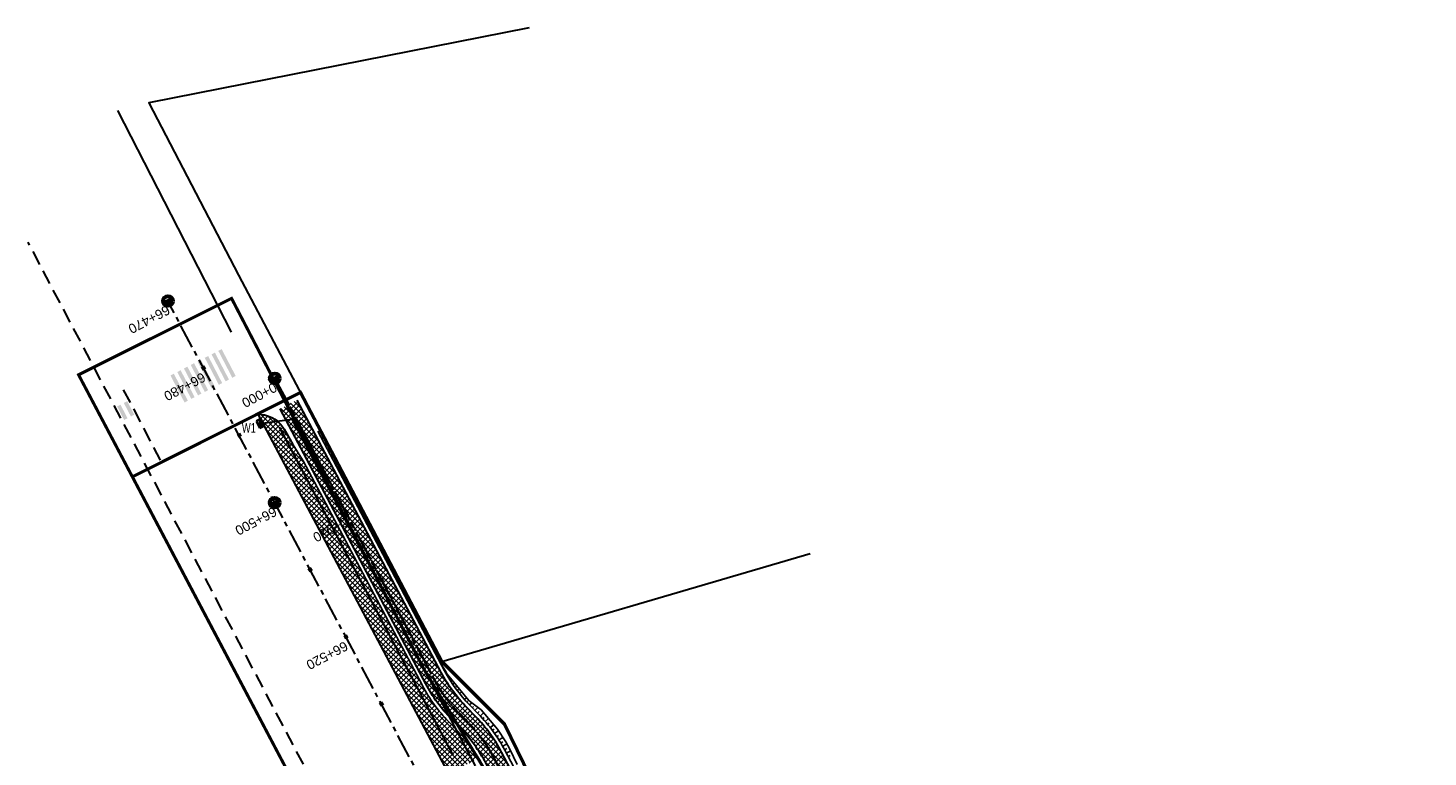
# Model space of a CAD drawing. Header units: metres. Extents: x 7529682 to 7533751, y 5721195 to 5727842.
# Tile 179 of 179: x 7529682 to 7529866, y 5727746 to 5727842. Entities that reach past the tile are written whole.
import ezdxf
from ezdxf.enums import TextEntityAlignment as Align

# ---------------------------------------------------------------- set-up
doc = ezdxf.new("R2010")
doc.units = ezdxf.units.M
for name, pattern in [('817-dzialki-09-05-04$0$HIDDEN', [0.375, 0.25, -0.125]), ('ACAD_ISO05W100', [33, 24, -3, 0, -3, 0, -3]), ('CENTER', [50.8, 31.75, -6.35, 6.35, -6.35]), ('CENTER2', [28.575, 19.05, -3.175, 3.175, -3.175]), ('HIDDEN', [9.525, 6.35, -3.175])]:
    doc.linetypes.add(name, pattern=pattern)
for name, color, linetype in [('C-DROGI-SYTUACJA', 7, 'Continuous'), ('C-DROGI-SYTUACJA-ETYKIETY', 7, 'Continuous'), ('D-hatch-zieleńce', 102, 'Continuous'), ('D-pobocza', 60, 'Continuous'), ('D-skarpa', 2, 'Continuous'), ('D-skarpa-kreskowanie', 2, 'Continuous')]:
    doc.layers.add(name, color=color, linetype=linetype)
for name, color, linetype, lineweight in [('D-bariera-uliczna-typu-B-01', 1, 'FENCELINE1', 30), ('D-krawędzie', 3, 'Continuous', 30), ('D-krawężniki', 4, 'Continuous', 30), ('D-obrzeża', 2, 'Continuous', 30), ('D-oś', 10, 'CENTER', 30), ('D-pas-drogowy', 7, 'ACAD_ISO05W100', 50), ('D-wpusty', 28, 'Continuous', 40), ('D-wpusty-opis', 28, 'Continuous', 30), ('Sieci-KD-proj', 4, 'KANDESZCZ_X2', 30)]:
    doc.layers.add(name, color=color, linetype=linetype, lineweight=lineweight)
for name, color, linetype, lineweight, true_color in [('D-bariery', 7, 'FENCELINE2', 30, 0xff0f0f), ('D-ewidencja-numery', 7, 'Continuous', 50, 0x40ff00), ('D-hatch-ciag-pieszo-rowerowy', 7, 'Continuous', 13, 0xff9f80), ('D-LR-etap-III', 7, '817-dzialki-09-05-04$0$HIDDEN', 50, 0x00008f), ('D-ogrodzenie-istn', 7, 'FENCELINE2', 30, 0x7a007a)]:
    doc.layers.add(name, color=color, linetype=linetype, lineweight=lineweight, true_color=true_color)
doc.layers.add('D-malowanie-istn', color=7, linetype='Continuous', true_color=0x1a6600)
doc.layers.add('poprzeczki', color=7, linetype='Continuous', true_color=0x0000c7)
doc.styles.add('DIMTEXT', font='simplex.shx', dxfattribs={"width": 0.7})
doc.styles.get("Standard").update_dxf_attribs({"font": 'arial.ttf'})
doc.linetypes.add('FENCELINE1', pattern='A,6.35,-2.54,[133,ltypeshp.shx,S=2.54,R=0,X=-2.54,Y=0],-2.54,25.4', length=36.83)
doc.linetypes.add('FENCELINE2', pattern='A,6.35,-2.54,[132,ltypeshp.shx,S=2.54,R=0,X=-2.54,Y=0],-2.54,25.4', length=36.83)
doc.linetypes.add('KANDESZCZ_X2', pattern='A,4.366477,-0.326302,["kd",DIMTEXT,S=1.28,R=0,X=0,Y=-0.405864],-2.036296,4.465198', length=11.194273)
pattern_1 = [(45, (0, 0), (-0.33675960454, 0.33675960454), []), (135, (0, 0), (-0.33675960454, -0.33675960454), [])]

# ---------------------------------------------------------------- blocks, each defined once
blk = doc.blocks.new('kilometraz')
at = {"linetype": 'ByBlock', "lineweight": -2}
blk.add_hatch(color=0, dxfattribs=at).paths.add_polyline_path([(0, -0.28125, 0.41421356), (0.28125, 0, 0.41421356), (0, 0.28125)])
at = {"color": 0, "linetype": 'ByBlock', "lineweight": -2}
blk.add_line((0, 0.28125), (0, -0.28125), dxfattribs=at)
blk.add_circle((0, 0), 0.28125, dxfattribs=at)
blk = doc.blocks.new('AeccTickLine')
at = {"color": 0, "linetype": 'ByBlock', "lineweight": -2}
blk.add_line((0, 1), (0, -1), dxfattribs=at)
blk = doc.blocks.new('wpust')
at = {"layer": 'D-wpusty'}
blk.add_hatch(color=256, dxfattribs=at).paths.add_polyline_path([(4488531.35, 5577264.61), (4488532.35, 5577264.61), (4488532.35, 5577265.21)])
for points in [[(4488531.35, 5577265.21), (4488531.35, 5577264.61)], [(4488531.35, 5577265.21), (4488532.35, 5577265.21)], [(4488531.35, 5577264.61), (4488532.35, 5577265.21)], [(4488531.35, 5577264.61), (4488532.35, 5577264.61)], [(4488532.35, 5577265.21), (4488532.35, 5577264.61)]]:
    blk.add_lwpolyline(points, dxfattribs=at)

msp = doc.modelspace()

# ---------------------------------------------------------------- hatches: boundary and pattern name
at = {"layer": 'D-hatch-ciag-pieszo-rowerowy'}
h = msp.add_hatch(dxfattribs=at)
h.set_pattern_fill('ANSI37', color=256, scale=0.15, style=0)
h.set_pattern_definition(pattern_1)
edge = h.paths.add_edge_path()
edge.add_line((7529794.96, 5727650.5), (7529776.02, 5727686.41))
edge.add_line((7529776.02, 5727686.41), (7529748.84, 5727737.8))
edge.add_line((7529748.84, 5727737.8), (7529744.12, 5727746.74))
edge.add_arc((7529726.44, 5727737.39), 20, 27.8727, 44.2965)
edge.add_line((7529740.75, 5727751.36), (7529739.55, 5727752.59))
edge.add_arc((7529753.86, 5727766.56), 20, 207.9018, 224.2965, ccw=False)
edge.add_line((7529736.19, 5727757.2), (7529717.23, 5727793))
edge.add_line((7529717.23, 5727793), (7529715.01, 5727791.86))
edge.add_line((7529715.01, 5727791.86), (7529734.15, 5727755.71))
edge.add_arc((7529751.82, 5727765.07), 20, 207.9018, 224.2965)
edge.add_line((7529737.51, 5727751.1), (7529738.71, 5727749.87))
edge.add_arc((7529724.4, 5727735.9), 20, 27.8728, 44.2965, ccw=False)
edge.add_line((7529742.08, 5727745.25), (7529746.63, 5727736.64))
edge.add_line((7529746.63, 5727736.64), (7529773.81, 5727685.24))
edge.add_line((7529773.81, 5727685.24), (7529792.75, 5727649.33))
edge.add_line((7529792.75, 5727649.33), (7529811.28, 5727614.82))
edge.add_line((7529811.28, 5727614.82), (7529836.66, 5727568.3))
edge.add_line((7529836.66, 5727568.3), (7529856.56, 5727531.25))
edge.add_line((7529856.56, 5727531.25), (7529859.54, 5727525.64))
edge.add_line((7529859.54, 5727525.64), (7529862.56, 5727525.26))
edge.add_line((7529862.56, 5727525.26), (7529858.76, 5727532.43))
edge.add_line((7529858.76, 5727532.43), (7529838.86, 5727569.49))
edge.add_line((7529838.86, 5727569.49), (7529813.48, 5727616.01))
edge.add_line((7529813.48, 5727616.01), (7529794.96, 5727650.5))
at = {"layer": 'D-hatch-zieleńce'}
h = msp.add_hatch(dxfattribs=at)
h.set_pattern_fill('ANSI37', color=256, scale=0.15, style=0)
h.set_pattern_definition(pattern_1)
edge = h.paths.add_edge_path()
edge.add_line((7529712.08, 5727791.16), (7529712.51, 5727791.14))
edge.add_line((7529712.51, 5727791.14), (7529712.95, 5727791.07))
edge.add_line((7529712.95, 5727791.07), (7529713.46, 5727790.92))
edge.add_line((7529713.46, 5727790.92), (7529713.89, 5727790.74))
edge.add_line((7529713.89, 5727790.74), (7529714.31, 5727790.49))
edge.add_line((7529714.31, 5727790.49), (7529714.59, 5727790.28))
edge.add_line((7529714.59, 5727790.28), (7529715.09, 5727789.79))
edge.add_line((7529715.09, 5727789.79), (7529715.35, 5727789.46))
edge.add_line((7529715.35, 5727789.46), (7529715.51, 5727789.21))
edge.add_line((7529715.51, 5727789.21), (7529715.87, 5727788.56))
edge.add_line((7529715.87, 5727788.56), (7529716.48, 5727787.48))
edge.add_line((7529716.48, 5727787.48), (7529716.61, 5727787.25))
edge.add_line((7529716.61, 5727787.25), (7529718.05, 5727785.05))
edge.add_line((7529718.05, 5727785.05), (7529733.71, 5727755.48))
edge.add_arc((7529751.82, 5727765.07), 20.5, 207.9018, 224.2965)
edge.add_line((7529737.15, 5727750.75), (7529738.35, 5727749.52))
edge.add_arc((7529724.4, 5727735.9), 19.5, 30.9621, 44.2965, ccw=False)
edge.add_line((7529741.12, 5727745.94), (7529739.42, 5727745.04))
edge.add_line((7529739.42, 5727745.04), (7529737.51, 5727743.23))
edge.add_line((7529737.51, 5727743.23), (7529712.08, 5727791.16))
at = {"layer": 'D-malowanie-istn'}
h = msp.add_hatch(color=256, dxfattribs=at)
h.paths.add_polyline_path([(7529707.31, 5727799.72), (7529706.87, 5727799.49), (7529708.71, 5727795.95), (7529709.16, 5727796.18)])
h.paths.add_polyline_path([(7529706.42, 5727799.26), (7529705.98, 5727799.03), (7529707.83, 5727795.48), (7529708.27, 5727795.72)])
h.paths.add_polyline_path([(7529705.54, 5727798.8), (7529705.09, 5727798.57), (7529706.94, 5727795.02), (7529707.38, 5727795.25)])
h = msp.add_hatch(color=256, dxfattribs=at)
h.paths.add_polyline_path([(7529704.57, 5727798.33), (7529704.13, 5727798.1), (7529705.98, 5727794.55), (7529706.42, 5727794.78)])
h.paths.add_polyline_path([(7529703.68, 5727797.87), (7529703.46, 5727797.75, 0.016682), (7529705.18, 5727794.14), (7529705.53, 5727794.32)])
h.paths.add_polyline_path([(7529703.46, 5727797.75), (7529703.24, 5727797.64), (7529705.09, 5727794.09), (7529705.18, 5727794.14, -0.016682)])
h.paths.add_polyline_path([(7529702.8, 5727797.41), (7529702.35, 5727797.17), (7529704.2, 5727793.63), (7529704.65, 5727793.86)])
h.paths.add_polyline_path([(7529701.91, 5727796.94), (7529701.47, 5727796.71), (7529703.32, 5727793.17), (7529703.76, 5727793.4)])
h.paths.add_polyline_path([(7529701.02, 5727796.48), (7529700.58, 5727796.25), (7529702.43, 5727792.7), (7529702.87, 5727792.93)])
h = msp.add_hatch(color=256, dxfattribs=at)
h.paths.add_polyline_path([(7529694.48, 5727790.4), (7529694.93, 5727790.63), (7529694, 5727792.41), (7529693.56, 5727792.18)])
h.paths.add_polyline_path([(7529695.37, 5727790.86), (7529695.82, 5727791.09), (7529694.89, 5727792.87), (7529694.44, 5727792.64)])

# ---------------------------------------------------------------- linework, layer by layer
at = {"layer": 'C-DROGI-SYTUACJA', "color": 10, "linetype": 'CENTER2', "lineweight": 35, "ltscale": 0.2}
msp.add_lwpolyline([(7529714.3, 5727795.87), (7529735.17, 5727756.46, 0.071658), (7529738.53, 5727751.85), (7529739.73, 5727750.61, -0.071785), (7529743.1, 5727746), (7529747.74, 5727737.22), (7529774.91, 5727685.82), (7529793.85, 5727649.92), (7529812.38, 5727615.42), (7529837.76, 5727568.89), (7529857.66, 5727531.84), (7529878.79, 5727492.01), (7529902.59, 5727447.34), (7529918.54, 5727417.13), (7529944.28, 5727366.74), (7529969.69, 5727318.81), (7529986.23, 5727287.31), (7529994.78, 5727271.45), (7530014.92, 5727233.12)], format="xyb", dxfattribs=at)
at = {"layer": 'D-bariera-uliczna-typu-B-01', "ltscale": 0.1}
msp.add_lwpolyline([(7529714.89, 5727789.45), (7529737.7, 5727746.33)], dxfattribs=at)
at = {"layer": 'D-bariery', "color": 149, "linetype": 'FENCELINE1', "ltscale": 0.1, "true_color": 0x26435f, "flags": 128}
msp.add_lwpolyline([(7529693.6, 5727831.09), (7529708.55, 5727801.93)], dxfattribs=at)
at = {"layer": 'D-ewidencja-numery', "color": 12, "ltscale": 15, "true_color": 0xc70000}
msp.add_lwpolyline([(7529715.57, 5727792.97), (7529717.68, 5727794.02), (7529736.27, 5727758.65), (7529744.51, 5727750.41), (7529750.28, 5727738.55), (7529777.11, 5727687.57), (7529796.52, 5727651.33), (7529814.94, 5727616.79), (7529839.01, 5727572.3), (7529860.62, 5727532.51), (7529882.35, 5727491.5), (7529904.87, 5727449.1), (7529920.75, 5727418.88), (7529946.68, 5727368.55), (7529972.02, 5727320.57), (7529987.74, 5727290.15), (7529996.5, 5727273.66), (7530017.54, 5727234.2)], dxfattribs=at)
at = {"layer": 'D-krawędzie', "linetype": 'HIDDEN', "ltscale": 0.3}
for points in [[(7529720.72, 5727740.09), (7529681.84, 5727813.79)], [(7529694.37, 5727794.38), (7529699.37, 5727784.86)]]:
    msp.add_lwpolyline(points, dxfattribs=at)
at = {"layer": 'D-krawędzie', "linetype": 'ByBlock'}
msp.add_lwpolyline([(7529712.08, 5727791.16), (7529712.51, 5727791.14), (7529712.95, 5727791.07), (7529713.46, 5727790.92), (7529713.89, 5727790.74), (7529714.31, 5727790.49), (7529714.59, 5727790.28), (7529715.09, 5727789.79), (7529715.35, 5727789.46), (7529715.51, 5727789.21), (7529715.87, 5727788.56), (7529716.48, 5727787.48), (7529716.61, 5727787.25)], dxfattribs=at)
at = {"layer": 'D-krawężniki', "ltscale": 0.3}
msp.add_lwpolyline([(7529712.08, 5727791.16), (7529737.46, 5727743.32)], dxfattribs=at)
at = {"layer": 'D-LR-etap-III', "ltscale": 10, "flags": 128}
msp.add_lwpolyline([(7531750.47, 5723895.1, 0.4, 0.4, 0), (7531750.5, 5723895.13, 0.4, 0.4, 0), (7531682.71, 5724022.92, 0.4, 0.4, 0), (7531619.18, 5724147.2, 0.4, 0.4, 0), (7531592.31, 5724198.49, 0.4, 0.4, 0), (7531553.26, 5724272.92, 0.4, 0.4, 0), (7531504.02, 5724366.79, 0.4, 0.4, 0), (7531482.09, 5724407.62, 0.4, 0.4, 0), (7531412.35, 5724541.18, 0.4, 0.4, 0), (7531388.46, 5724586.93, 0.4, 0.4, 0), (7531345.12, 5724669.94, 0.4, 0.4, 0), (7531127.66, 5725081.67, 0.4, 0.4, 0), (7531059.25, 5725211.04, 0.4, 0.4, 0), (7531008.01, 5725307.95, 0.4, 0.4, 0), (7530964.18, 5725390.84, 0.4, 0.4, 0), (7530914.56, 5725484.68, 0.4, 0.4, 0), (7530865.24, 5725577.49, 0.4, 0.4, 0), (7530840.09, 5725624.06, 0.4, 0.4, 0), (7530802.56, 5725694.92, 0.4, 0.4, 0), (7530755.54, 5725787.51, 0.4, 0.4, 0), (7530708.72, 5725876.3, 0.4, 0.4, 0), (7530695.12, 5725902.09, 0.4, 0.4, 0), (7530642.91, 5726001.08, 0.4, 0.4, 0), (7530634.93, 5726016.15, 0.4, 0.4, 0), (7530610.82, 5726061.93, 0.4, 0.4, 0), (7530610.82, 5726061.93, 0.4, 0.4, 0), (7530607.21, 5726063.51, 0.4, 0.4, 0), (7530597.42, 5726080.68, 0.4, 0.4, 0), (7530591.16, 5726088.44, 0.4, 0.4, 0), (7530581.28, 5726107.21, 0.4, 0.4, 0), (7530571.29, 5726130.56, 0.4, 0.4, 0), (7530549.55, 5726171.53, 0.4, 0.4, 0), (7530531.01, 5726206.47, 0.4, 0.4, 0), (7530516.46, 5726236.02, 0.4, 0.4, 0), (7530500.8, 5726266.14, 0.4, 0.4, 0), (7530491.35, 5726283.94, 0.4, 0.4, 0), (7530482.4, 5726303.41, 0.4, 0.4, 0), (7530482.4, 5726303.41, 0.4, 0.4, 0), (7530450.41, 5726357.28, 0.4, 0.4, 0), (7530397.76, 5726458.5, 0.4, 0.4, 0), (7530334.71, 5726583.66, 0.4, 0.4, 0), (7530303.94, 5726645.17, 0.4, 0.4, 0), (7530300.51, 5726651.78, 0.4, 0.4, 0), (7530289.21, 5726671.97, 0.4, 0.4, 0), (7530281.54, 5726685.57, 0.4, 0.4, 0), (7530261.37, 5726724.16, 0.4, 0.4, 0), (7530254.03, 5726738.21, 0.4, 0.4, 0), (7530197.22, 5726845.06, 0.4, 0.4, 0), (7530194.71, 5726849.15, 0.4, 0.4, 0), (7530195.92, 5726850.75, 0.4, 0.4, 0), (7530170.55, 5726892.96, 0.4, 0.4, 0), (7530143.17, 5726945.07, 0.4, 0.4, 0), (7530105.06, 5727018.32, 0.4, 0.4, 0), (7530100.06, 5727027.16, 0.4, 0.4, 0), (7530062.32, 5727099.63, 0.4, 0.4, 0), (7530015.38, 5727189.42, 0.4, 0.4, 0), (7529983.21, 5727250.21, 0.4, 0.4, 0), (7529953.28, 5727306.75, 0.4, 0.4, 0), (7529900.67, 5727406.16, 0.4, 0.4, 0), (7529890.63, 5727425.13, 0.4, 0.4, 0), (7529875.16, 5727454.43, 0.4, 0.4, 0), (7529857.56, 5727487.79, 0.4, 0.4, 0), (7529835.19, 5727530.19, 0.4, 0.4, 0), (7529811.74, 5727574.66, 0.4, 0.4, 0), (7529792.1, 5727611.92, 0.4, 0.4, 0), (7529768.07, 5727657.47, 0.4, 0.4, 0), (7529755.21, 5727682.13, 0.4, 0.4, 0), (7529753.31, 5727681.13, 0.4, 0.4, 0), (7529739.21, 5727707.77, 0.4, 0.4, 0), (7529735.39, 5727711.25, 0.4, 0.4, 0), (7529725.42, 5727730.2, 0.4, 0.4, 0), (7529723.55, 5727729.88, 0.4, 0.4, 0), (7529695.57, 5727782.93, 0.4, 0.4, 0), (7529717.68, 5727794.02, 0.4, 0.4, 0), (7529736.27, 5727758.65, 0.4, 0.4, 0), (7529736.27, 5727758.65, 0.4, 0.4, 0), (7529744.51, 5727750.41, 0.4, 0.4, 0), (7529744.51, 5727750.41, 0.4, 0.4, 0), (7529750.28, 5727738.55, 0.4, 0.4, 0), (7529777.11, 5727687.57, 0.4, 0.4, 0), (7529796.52, 5727651.33, 0.4, 0.4, 0), (7529814.94, 5727616.79, 0.4, 0.4, 0), (7529839.01, 5727572.3, 0.4, 0.4, 0), (7529860.62, 5727532.51, 0.4, 0.4, 0), (7529882.35, 5727491.5, 0.4, 0.4, 0), (7529904.87, 5727449.1, 0.4, 0.4, 0), (7529920.75, 5727418.88, 0.4, 0.4, 0), (7529946.68, 5727368.55, 0.4, 0.4, 0), (7529972.02, 5727320.57, 0.4, 0.4, 0), (7529987.74, 5727290.15, 0.4, 0.4, 0), (7529996.5, 5727273.66, 0.4, 0.4, 0), (7530017.54, 5727234.2, 0.4, 0.4, 0), (7530033.05, 5727204.86, 0.4, 0.4, 0), (7530051.62, 5727170.22, 0.4, 0.4, 0), (7530069.28, 5727137.02, 0.4, 0.4, 0), (7530089.39, 5727097.53, 0.4, 0.4, 0), (7530109.71, 5727060.75, 0.4, 0.4, 0), (7530136.77, 5727011.64, 0.4, 0.4, 0), (7530162.45, 5726962.74, 0.4, 0.4, 0), (7530187.67, 5726916.99, 0.4, 0.4, 0), (7530207.82, 5726879.34, 0.4, 0.4, 0), (7530230.63, 5726834.52, 0.4, 0.4, 0), (7530262.29, 5726776.62, 0.4, 0.4, 0), (7530277.51, 5726760.21, 0.4, 0.4, 0), (7530286.04, 5726744.11, 0.4, 0.4, 0), (7530288.1, 5726735.88, 0.4, 0.4, 0), (7530290.39, 5726725.05, 0.4, 0.4, 0), (7530296.18, 5726713.58, 0.4, 0.4, 0), (7530302.73, 5726701.18, 0.4, 0.4, 0), (7530325.69, 5726657.47, 0.4, 0.4, 0), (7530343.24, 5726623.65, 0.4, 0.4, 0), (7530360.23, 5726591.75, 0.4, 0.4, 0), (7530383.21, 5726548.06, 0.4, 0.4, 0), (7530406.02, 5726503.61, 0.4, 0.4, 0), (7530427.46, 5726462.62, 0.4, 0.4, 0), (7530447.93, 5726424.39, 0.4, 0.4, 0), (7530471.13, 5726379.92, 0.4, 0.4, 0), (7530490.5, 5726343.03, 0.4, 0.4, 0), (7530509.5, 5726306.73, 0.4, 0.4, 0), (7530529.89, 5726267.24, 0.4, 0.4, 0), (7530543.85, 5726238.99, 0.4, 0.4, 0), (7530554.81, 5726218.94, 0.4, 0.4, 0), (7530559.03, 5726212.22, 0.4, 0.4, 0), (7530563.06, 5726206.41, 0.4, 0.4, 0), (7530566.93, 5726200.46, 0.4, 0.4, 0), (7530569.77, 5726194.9, 0.4, 0.4, 0), (7530571.47, 5726191.28, 0.4, 0.4, 0), (7530572.84, 5726188.02, 0.4, 0.4, 0), (7530575.3, 5726182.03, 0.4, 0.4, 0), (7530579.74, 5726173.31, 0.4, 0.4, 0), (7530583.3, 5726167.41, 0.4, 0.4, 0), (7530593.4, 5726163.33, 0.4, 0.4, 0), (7530598.62, 5726155.26, 0.4, 0.4, 0), (7530608.26, 5726140.5, 0.4, 0.4, 0), (7530603.27, 5726136.83, 0.4, 0.4, 0), (7530606.53, 5726131.84, 0.4, 0.4, 0), (7530604.24, 5726124.22, 0.4, 0.4, 0), (7530605.85, 5726121.63, 0.4, 0.4, 0), (7530608.97, 5726116.16, 0.4, 0.4, 0), (7530618.11, 5726097.79, 0.4, 0.4, 0), (7530651.21, 5726034.96, 0.4, 0.4, 0), (7530670.24, 5725998.61, 0.4, 0.4, 0), (7530698.08, 5725945.95, 0.4, 0.4, 0), (7530716.51, 5725911.31, 0.4, 0.4, 0), (7530735.22, 5725875.67, 0.4, 0.4, 0), (7530752.5, 5725842.15, 0.4, 0.4, 0), (7530778.31, 5725793.5, 0.4, 0.4, 0), (7530797.5, 5725756.38, 0.4, 0.4, 0), (7530812.52, 5725728.29, 0.4, 0.4, 0), (7530820.04, 5725713.16, 0.4, 0.4, 0), (7530822.42, 5725710.19, 0.4, 0.4, 0), (7530833.15, 5725688.8, 0.4, 0.4, 0), (7530849.63, 5725656.16, 0.4, 0.4, 0), (7530867.98, 5725621.96, 0.4, 0.4, 0), (7530872.63, 5725612.89, 0.4, 0.4, 0), (7530880.35, 5725597.59, 0.4, 0.4, 0), (7530883.84, 5725593.39, 0.4, 0.4, 0), (7530891.78, 5725587.76, 0.4, 0.4, 0), (7530895.04, 5725584.28, 0.4, 0.4, 0), (7530897.03, 5725580.94, 0.4, 0.4, 0), (7530900.95, 5725579.95, 0.4, 0.4, 0), (7530904.81, 5725571.98, 0.4, 0.4, 0), (7530903.68, 5725568.57, 0.4, 0.4, 0), (7530908.9, 5725558.84, 0.4, 0.4, 0), (7530910.25, 5725545.67, 0.4, 0.4, 0), (7530912.87, 5725538.65, 0.4, 0.4, 0), (7530945.28, 5725478.46, 0.4, 0.4, 0), (7530959.69, 5725450.25, 0.4, 0.4, 0), (7531002.83, 5725368.19, 0.4, 0.4, 0), (7531044.7, 5725290.31, 0.4, 0.4, 0), (7531064.1, 5725253.21, 0.4, 0.4, 0), (7531083.01, 5725216.68, 0.4, 0.4, 0), (7531113.01, 5725158.47, 0.4, 0.4, 0), (7531137.36, 5725113.07, 0.4, 0.4, 0), (7531150.83, 5725086.71, 0.4, 0.4, 0), (7531159.75, 5725076.64, 0.4, 0.4, 0), (7531166.31, 5725074.58, 0.4, 0.4, 0), (7531172.29, 5725062.58, 0.4, 0.4, 0), (7531170.59, 5725055.61, 0.4, 0.4, 0), (7531173.73, 5725044.08, 0.4, 0.4, 0), (7531215.34, 5724964.86, 0.4, 0.4, 0), (7531238.05, 5724921.68, 0.4, 0.4, 0), (7531262.39, 5724875.28, 0.4, 0.4, 0), (7531295.59, 5724811.27, 0.4, 0.4, 0), (7531348.49, 5724712.36, 0.4, 0.4, 0), (7531363.74, 5724682.68, 0.4, 0.4, 0), (7531366.99, 5724675.87, 0.4, 0.4, 0), (7531382.54, 5724646.11, 0.4, 0.4, 0), (7531401.3, 5724610.87, 0.4, 0.4, 0), (7531428.96, 5724558.86, 0.4, 0.4, 0), (7531449.11, 5724520.4, 0.4, 0.4, 0), (7531477.29, 5724465.83, 0.4, 0.4, 0), (7531501, 5724421.11, 0.4, 0.4, 0), (7531512.12, 5724400.55, 0.4, 0.4, 0), (7531513.78, 5724396.76, 0.4, 0.4, 0), (7531526.32, 5724379.39, 0.4, 0.4, 0), (7531566.78, 5724302.74, 0.4, 0.4, 0), (7531612.28, 5724225.61, 0.4, 0.4, 0), (7531620.49, 5724210.55, 0.4, 0.4, 0), (7531631.58, 5724196.26, 0.4, 0.4, 0), (7531653.48, 5724152.43, 0.4, 0.4, 0), (7531661.15, 5724128.49, 0.4, 0.4, 0), (7531673.88, 5724101.19, 0.4, 0.4, 0), (7531684.69, 5724081.18, 0.4, 0.4, 0), (7531699.21, 5724051.17, 0.4, 0.4, 0), (7531704.03, 5724040.58, 0.4, 0.4, 0), (7531704.03, 5724040.58, 0.4, 0.4, 0), (7531703.91, 5724037.17, 0.4, 0.4, 0), (7531736.42, 5723969.23, 0.4, 0.4, 0), (7531738.29, 5723967.7, 0.4, 0.4, 0), (7531742.18, 5723962.35, 0.4, 0.4, 0), (7531744.29, 5723958.62, 0.4, 0.4, 0), (7531755.39, 5723944.19, 0.4, 0.4, 0), (7531758.69, 5723936.76, 0.4, 0.4, 0), (7531780.08, 5723929.25, 0.4, 0.4, 0), (7531792.61, 5723906.34, 0.4, 0.4, 0), (7531792.61, 5723906.34, 0.4, 0.4, 0), (7531756.96, 5723883.06, 0.4, 0.4, 0), (7531750.46, 5723895.13, 0.4, 0.4, 0), (7531750.46, 5723895.13, 0, 0, 0)], format="xyseb", dxfattribs=at)
at = {"layer": 'D-obrzeża'}
for points in [[(7530013.81, 5727232.53), (7529993.68, 5727270.86), (7529985.13, 5727286.73), (7529968.58, 5727318.23), (7529943.17, 5727366.16), (7529917.43, 5727416.56), (7529901.48, 5727446.75), (7529877.69, 5727491.42), (7529856.56, 5727531.25), (7529836.66, 5727568.3), (7529811.28, 5727614.82), (7529792.75, 5727649.33), (7529773.81, 5727685.24), (7529746.63, 5727736.64), (7529746.63, 5727736.64), (7529742.08, 5727745.25, 0.071785), (7529738.71, 5727749.87), (7529737.51, 5727751.1, -0.071658), (7529734.15, 5727755.71), (7529715.01, 5727791.86)], [(7529996.41, 5727271.05), (7529995.89, 5727272.04), (7529987.33, 5727287.9), (7529970.79, 5727319.4), (7529945.39, 5727367.32), (7529919.65, 5727417.71), (7529903.69, 5727447.92), (7529879.89, 5727492.6), (7529858.76, 5727532.43), (7529838.86, 5727569.49), (7529813.48, 5727616.01), (7529794.96, 5727650.5), (7529776.02, 5727686.41), (7529748.84, 5727737.8), (7529744.12, 5727746.74, 0.071785), (7529740.75, 5727751.36), (7529739.55, 5727752.59, -0.071658), (7529736.19, 5727757.2), (7529717.23, 5727793)]]:
    msp.add_lwpolyline(points, format="xyb", dxfattribs=at)
at = {"layer": 'D-ogrodzenie-istn', "ltscale": 0.1}
msp.add_lwpolyline([(7529747.76, 5727841.94), (7529697.75, 5727832.09), (7529709.54, 5727809.44), (7529717.96, 5727793.49), (7529717.96, 5727793.49), (7529717.96, 5727793.49), (7529729.48, 5727771.48), (7529736.27, 5727758.65), (7529736.27, 5727758.65), (7529784.72, 5727772.84)], dxfattribs=at)
at = {"layer": 'D-oś', "ltscale": 0.1}
msp.add_lwpolyline([(7530260.69, 5726747.65), (7530256.66, 5726755.22), (7530249.15, 5726768.57), (7530244.73, 5726776.79), (7530200.99, 5726859.38), (7530160.73, 5726935.46), (7530128.9, 5726995.57), (7530095.59, 5727058.73), (7530079.8, 5727088.56), (7530041.11, 5727161.5), (7530003.61, 5727232.51), (7529968.38, 5727299.15), (7529932.26, 5727367.67), (7529897.37, 5727433.33), (7529861.66, 5727501.03), (7529843.83, 5727534.71), (7529819.1, 5727581.52), (7529796.23, 5727624.66), (7529774.69, 5727665.37), (7529759.23, 5727694.64), (7529739.12, 5727732.66), (7529700.24, 5727806.04)], dxfattribs=at)
at = {"layer": 'D-oś', "ltscale": 0.03}
msp.add_lwpolyline([(7529714.3, 5727795.87), (7529735.17, 5727756.46, 0.071658), (7529738.53, 5727751.85), (7529739.73, 5727750.61, -0.071785), (7529743.1, 5727746), (7529747.74, 5727737.22), (7529774.91, 5727685.82), (7529793.85, 5727649.92), (7529812.38, 5727615.42), (7529837.76, 5727568.89), (7529857.66, 5727531.84), (7529878.79, 5727492.01), (7529902.59, 5727447.34), (7529918.54, 5727417.13), (7529944.28, 5727366.74), (7529969.69, 5727318.81), (7529986.23, 5727287.31), (7529994.78, 5727271.45), (7530014.92, 5727233.12)], format="xyb", dxfattribs=at)
at = {"layer": 'D-pas-drogowy', "ltscale": 0.2, "flags": 128}
msp.add_lwpolyline([(7531633.02, 5724182.83, 0.4, 0.4, 0), (7531617.56, 5724211.61, 0.4, 0.4, 0), (7531566.78, 5724302.74, 0.4, 0.4, 0), (7531538.42, 5724356.47, 0.4, 0.4, 0), (7531526.32, 5724379.39, 0.4, 0.4, 0), (7531516.1, 5724393.61, 0.4, 0.4, 0.001485), (7531513.78, 5724396.84, 0.4, 0.4, 0), (7531501.87, 5724413.41, 0.4, 0.4, 0), (7531474.93, 5724464.51, 0.4, 0.4, 0), (7531446.2, 5724518.99, 0.4, 0.4, 0), (7531424.96, 5724559.26, 0.4, 0.4, 0), (7531398.44, 5724609.57, 0.4, 0.4, 0), (7531379.65, 5724645.22, 0.4, 0.4, 0), (7531365.23, 5724672.56, 0.4, 0.4, 0), (7531341.31, 5724717.92, 0.4, 0.4, 0), (7531312.9, 5724771.79, 0.4, 0.4, 0), (7531292.59, 5724810.31, 0.4, 0.4, 0), (7531259.39, 5724873.27, 0.4, 0.4, 0), (7531233.74, 5724921.92, 0.4, 0.4, 0), (7531203.07, 5724980.09, 0.4, 0.4, 0), (7531173.47, 5725036.23, 0.4, 0.4, 0), (7531168.27, 5725046.09, 0.4, 0.4, 0), (7531172.29, 5725062.58, 0.4, 0.4, 0), (7531166.31, 5725074.58, 0.4, 0.4, 0), (7531150.32, 5725079.6, 0.4, 0.4, 0), (7531141.5, 5725096.43, 0.4, 0.4, 0), (7531109.31, 5725157.81, 0.4, 0.4, 0), (7531086.64, 5725201.05, 0.4, 0.4, 0), (7531059.2, 5725253.38, 0.4, 0.4, 0), (7531028.21, 5725312.49, 0.4, 0.4, 0), (7530999.1, 5725367.99, 0.4, 0.4, 0), (7530956.25, 5725449.72, 0.4, 0.4, 0), (7530924.4, 5725510.46, 0.4, 0.4, 0), (7530897.51, 5725561.74, 0.4, 0.4, 0), (7530894.46, 5725566.14, 0.4, 0.4, 0), (7530892.16, 5725570.49, 0.4, 0.4, 0), (7530869.36, 5725613.31, 0.4, 0.4, 0), (7530861.69, 5725627.7, 0.4, 0.4, 0), (7530852.74, 5725644.52, 0.4, 0.4, 0), (7530831.51, 5725684.2, 0.4, 0.4, 0), (7530811.13, 5725722.52, 0.4, 0.4, 0), (7530792.35, 5725757.94, 0.4, 0.4, 0), (7530768.03, 5725803.8, 0.4, 0.4, 0), (7530748.77, 5725840.18, 0.4, 0.4, 0), (7530727.7, 5725879.97, 0.4, 0.4, 0), (7530712.1, 5725909.55, 0.4, 0.4, 0), (7530693.64, 5725944.65, 0.4, 0.4, 0), (7530665.7, 5725997.54, 0.4, 0.4, 0), (7530641.76, 5726042.88, 0.4, 0.4, 0), (7530616.5, 5726091.48, 0.4, 0.4, 0), (7530604.63, 5726114.32, 0.4, 0.4, -0.007763), (7530602.5, 5726118.43, 0.4, 0.4, 0), (7530603.99, 5726123.39, 0.4, 0.4, 0), (7530606.53, 5726131.84, 0.4, 0.4, 0), (7530603.27, 5726136.83, 0.4, 0.4, 0), (7530593.78, 5726151.37, 0.4, 0.4, 0), (7530590.2, 5726156.84, 0.4, 0.4, 0), (7530583.3, 5726167.41, 0.4, 0.4, 0), (7530580.58, 5726170.43, 0.4, 0.4, 0), (7530575.85, 5726175.67, 0.4, 0.4, 0), (7530569.01, 5726186.66, 0.4, 0.4, 0), (7530562.56, 5726199.19, 0.4, 0.4, 0), (7530555.67, 5726211.39, 0.4, 0.4, 0), (7530548.29, 5726224.23, 0.4, 0.4, 0), (7530540.58, 5726237.71, 0.4, 0.4, 0), (7530532.68, 5726252.65, 0.4, 0.4, 0), (7530524.06, 5726269.35, 0.4, 0.4, 0), (7530502.82, 5726309.91, 0.4, 0.4, 0), (7530488.83, 5726336.63, 0.4, 0.4, 0), (7530466.03, 5726380.16, 0.4, 0.4, 0), (7530438.47, 5726432.77, 0.4, 0.4, 0), (7530424.53, 5726459.09, 0.4, 0.4, 0), (7530401.63, 5726502.97, 0.4, 0.4, 0), (7530383.38, 5726538.06, 0.4, 0.4, 0), (7530353.97, 5726593.52, 0.4, 0.4, 0), (7530338.47, 5726622.74, 0.4, 0.4, 0), (7530322.01, 5726653.88, 0.4, 0.4, 0), (7530297.54, 5726700.33, 0.4, 0.4, 0), (7530287.38, 5726719.6, 0.4, 0.4, 0), (7530285.95, 5726722.32, 0.4, 0.4, 0), (7530280.26, 5726733.12, 0.4, 0.4, 0), (7530266.73, 5726758.74, 0.4, 0.4, 0), (7530260.42, 5726770.47, 0.4, 0.4, 0), (7530253.25, 5726783.82, 0.4, 0.4, 0), (7530244.95, 5726799.33, 0.4, 0.4, 0), (7530239.39, 5726808.49, 0.4, 0.4, 0), (7530238.29, 5726807.9, 0.4, 0.4, 0), (7530218.11, 5726850.67, 0.4, 0.4, 0), (7530175.91, 5726928.17, 0.4, 0.4, 0), (7530096.68, 5727076.15, 0.4, 0.4, 0), (7530094.68, 5727079.89, 0.4, 0.4, 0), (7530064.6, 5727135.52, 0.4, 0.4, 0), (7530046.73, 5727168.89, 0.4, 0.4, 0), (7530025.8, 5727208.46, 0.4, 0.4, 0), (7530012.85, 5727232.98, 0.4, 0.4, 0), (7529994.15, 5727268.45, 0.4, 0.4, 0), (7529981.67, 5727291.93, 0.4, 0.4, 0), (7529949.89, 5727351.73, 0.4, 0.4, 0), (7529924.75, 5727399.03, 0.4, 0.4, 0), (7529915.52, 5727417.1, 0.4, 0.4, 0), (7529885.83, 5727475.19, 0.4, 0.4, 0), (7529862.56, 5727519.97, 0.4, 0.4, 0), (7529852.98, 5727538.19, 0.4, 0.4, 0), (7529836.51, 5727569.51, 0.4, 0.4, 0), (7529815.37, 5727609.14, 0.4, 0.4, 0), (7529792.8, 5727651.25, 0.4, 0.4, 0), (7529774.2, 5727685.86, 0.4, 0.4, 0), (7529746.97, 5727736.06, 0.4, 0.4, 0), (7529733.92, 5727757.62, 0.4, 0.4, 0), (7529708.61, 5727806.39, 0.4, 0.4, 0), (7529688.49, 5727796.34, 0.4, 0.4, 0), (7529723.55, 5727729.88, 0.4, 0.4, 0), (7529725.42, 5727730.2, 0.4, 0.4, 0), (7529735.38, 5727711.28, 0.4, 0.4, 0), (7529739.21, 5727707.77, 0.4, 0.4, 0), (7529753.31, 5727681.13, 0.4, 0.4, 0), (7529755.18, 5727682.11, 0.4, 0.4, 0), (7529792.1, 5727611.92, 0.4, 0.4, 0), (7529811.74, 5727574.66, 0.4, 0.4, 0), (7529835.19, 5727530.19, 0.4, 0.4, 0), (7529857.56, 5727487.79, 0.4, 0.4, 0), (7529875.16, 5727454.43, 0.4, 0.4, 0), (7529890.63, 5727425.13, 0.4, 0.4, 0), (7529900.67, 5727406.16, 0.4, 0.4, 0), (7529953.28, 5727306.75, 0.4, 0.4, 0), (7529983.21, 5727250.21, 0.4, 0.4, 0), (7530015.38, 5727189.42, 0.4, 0.4, 0), (7530062.32, 5727099.63, 0.4, 0.4, 0), (7530100.06, 5727027.16, 0.4, 0.4, 0), (7530105.06, 5727018.32, 0.4, 0.4, 0), (7530143.17, 5726945.07, 0.4, 0.4, 0), (7530170.55, 5726892.96, 0.4, 0.4, 0), (7530195.92, 5726850.75, 0.4, 0.4, 0), (7530194.71, 5726849.15, 0.4, 0.4, 0), (7530197.22, 5726845.06, 0.4, 0.4, 0), (7530254.03, 5726738.21, 0.4, 0.4, 0), (7530261.37, 5726724.16, 0.4, 0.4, 0), (7530281.54, 5726685.57, 0.4, 0.4, 0), (7530289.21, 5726671.97, 0.4, 0.4, 0), (7530300.51, 5726651.78, 0.4, 0.4, 0), (7530303.94, 5726645.17, 0.4, 0.4, 0), (7530334.71, 5726583.66, 0.4, 0.4, 0), (7530397.76, 5726458.5, 0.4, 0.4, 0), (7530450.41, 5726357.28, 0.4, 0.4, 0), (7530482.4, 5726303.41, 0.4, 0.4, 0), (7530483.69, 5726301, 0.4, 0.4, 0), (7530491.35, 5726283.94, 0.4, 0.4, 0), (7530512.67, 5726243.78, 0.4, 0.4, 0), (7530529.43, 5726209.46, 0.4, 0.4, 0), (7530571.29, 5726130.56, 0.4, 0.4, 0), (7530581.28, 5726107.21, 0.4, 0.4, 0), (7530591.16, 5726088.44, 0.4, 0.4, 0), (7530597.42, 5726080.68, 0.4, 0.4, 0), (7530607.21, 5726063.51, 0.4, 0.4, 0), (7530610.82, 5726061.93, 0.4, 0.4, 0), (7530634.93, 5726016.15, 0.4, 0.4, 0), (7530642.91, 5726001.08, 0.4, 0.4, 0), (7530695.12, 5725902.09, 0.4, 0.4, 0), (7530708.72, 5725876.3, 0.4, 0.4, 0), (7530755.54, 5725787.51, 0.4, 0.4, 0), (7530802.56, 5725694.92, 0.4, 0.4, 0), (7530840.09, 5725624.06, 0.4, 0.4, 0), (7530865.24, 5725577.49, 0.4, 0.4, 0), (7530914.56, 5725484.68, 0.4, 0.4, 0), (7530964.18, 5725390.84, 0.4, 0.4, 0), (7531008.01, 5725307.95, 0.4, 0.4, 0), (7531059.25, 5725211.04, 0.4, 0.4, 0), (7531127.66, 5725081.67, 0.4, 0.4, 0), (7531345.12, 5724669.94, 0.4, 0.4, 0), (7531388.46, 5724586.93, 0.4, 0.4, 0), (7531412.35, 5724541.18, 0.4, 0.4, 0), (7531482.09, 5724407.62, 0.4, 0.4, 0), (7531504.02, 5724366.79, 0.4, 0.4, 0), (7531519.37, 5724337.52, 0.4, 0.4, 0), (7531563.75, 5724252.93, 0.4, 0.4, 0), (7531602.18, 5724179.68, 0.4, 0.4, 0), (7531619.18, 5724147.2, 0.4, 0.4, 0), (7531625.04, 5724135.64, 0.4, 0.4, 0), (7531656.8, 5724073.32, 0.4, 0.4, 0), (7531675.12, 5724037.36, 0.4, 0.4, 0), (7531682.71, 5724022.92, 0.4, 0.4, 0), (7531705.57, 5723979.81, 0.4, 0.4, 0), (7531736.61, 5723921.26, 0.4, 0.4, 0), (7531750.46, 5723895.13, 0.4, 0.4, 0), (7531740.77, 5723886.56, 0.4, 0.4, 0), (7531732.86, 5723885, 0.4, 0.4, 0), (7531722.18, 5723887.77, 0.4, 0.4, 0), (7531729.87, 5723862.17, 0.4, 0.4, 0), (7531742.92, 5723861.93, 0.4, 0.4, 0), (7531763.71, 5723859.52, 0.4, 0.4, 0), (7531768.42, 5723854.12, 0.4, 0.4, 0), (7531787.42, 5723817.97, 0.4, 0.4, 0), (7531795.57, 5723809.82, 0.4, 0.4, 0), (7531816.35, 5723819.85, 0.4, 0.4, 0), (7531816.35, 5723819.85, 0.4, 0.4, 0), (7531805.06, 5723843.23, 0.4, 0.4, 0), (7531803.61, 5723886.23, 0.4, 0.4, 0), (7531803.61, 5723886.23, 0.4, 0.4, 0), (7531780.08, 5723929.25, 0.4, 0.4, 0), (7531758.69, 5723936.76, 0.4, 0.4, 0), (7531749.36, 5723946.41, 0.4, 0.4, 0), (7531742.71, 5723953.29, 0.4, 0.4, 0), (7531735.18, 5723967.88, 0.4, 0.4, 0), (7531722.37, 5723992.68, 0.4, 0.4, 0), (7531705.04, 5724030.89, 0.4, 0.4, 0), (7531699.47, 5724043.17, 0.4, 0.4, 0), (7531692.69, 5724058.11, 0.4, 0.4, 0), (7531679.67, 5724084.02, 0.4, 0.4, 0), (7531674.55, 5724094.21, 0.4, 0.4, 0), (7531666.63, 5724114, 0.4, 0.4, 0), (7531649, 5724153.82, 0.4, 0.4, 0), (7531641.49, 5724149.34, 0.4, 0.4, 0), (7531626.04, 5724179.34, 0.4, 0.4, 0), (7531633.03, 5724182.84, 0, 0, 0)], format="xyseb", dxfattribs=at)
at = {"layer": 'D-pobocza'}
for points in [[(7529719.96, 5727788.91), (7529736.63, 5727757.43, 0.071658), (7529739.91, 5727752.94), (7529741.11, 5727751.71, -0.071785), (7529744.56, 5727746.97), (7529749.29, 5727738.04), (7529776.46, 5727686.64), (7529795.4, 5727650.74), (7529813.92, 5727616.25), (7529839.3, 5727569.73), (7529859.2, 5727532.67), (7529880.34, 5727492.83), (7529904.14, 5727448.16), (7529920.09, 5727417.94), (7529945.83, 5727367.55), (7529971.23, 5727319.63), (7529987.77, 5727288.13), (7529996.33, 5727272.27), (7529996.87, 5727271.25)], [(7529718.05, 5727785.05), (7529733.71, 5727755.48, 0.071658), (7529737.15, 5727750.75), (7529738.35, 5727749.52, -0.071785), (7529741.63, 5727745.02), (7529746.19, 5727736.41), (7529773.37, 5727685.01), (7529792.31, 5727649.09), (7529810.84, 5727614.58), (7529836.22, 5727568.06), (7529856.11, 5727531.02), (7529877.24, 5727491.19), (7529901.04, 5727446.52), (7529916.99, 5727416.33), (7529942.73, 5727365.93), (7529968.14, 5727318), (7529984.69, 5727286.49), (7529993.24, 5727270.63), (7529993.66, 5727269.84)]]:
    msp.add_lwpolyline(points, format="xyb", dxfattribs=at)
msp.add_lwpolyline([(7529716.61, 5727787.25), (7529718.05, 5727785.05)], dxfattribs=at)
at = {"layer": 'D-skarpa', "linetype": 'Continuous'}
msp.add_lwpolyline([(7529736.18, 5727758.29), (7529736.78, 5727757.31), (7529736.96, 5727756.99), (7529739.82, 5727753.5), (7529740.04, 5727753.33), (7529741.44, 5727752.28), (7529743.59, 5727749.76), (7529744.67, 5727748.08), (7529745.21, 5727747.11), (7529746.19, 5727745.11)], dxfattribs=at)
at = {"layer": 'D-skarpa-kreskowanie', "linetype": 'Continuous'}
for p, q in [((7529736.98, 5727756.96, 107.91), (7529736.91, 5727756.92, 107.86)), ((7529737.3, 5727756.57, 107.87), (7529737.25, 5727756.54, 107.87)), ((7529737.5, 5727756.11, 107.85), (7529737.62, 5727756.18, 107.84)), ((7529737.8, 5727755.71, 107.85), (7529737.87, 5727755.75, 107.83)), ((7529738.1, 5727755.31, 107.84), (7529738.25, 5727755.41, 107.77)), ((7529738.39, 5727754.9, 107.84), (7529738.48, 5727754.97, 107.79)), ((7529738.69, 5727754.5, 107.83), (7529738.87, 5727754.65, 107.7)), ((7529739.28, 5727753.69, 107.82), (7529739.5, 5727753.89, 107.63)), ((7529739.57, 5727753.29, 107.82), (7529739.69, 5727753.4, 107.71)), ((7529739.92, 5727752.93, 107.81), (7529740.2, 5727753.21, 107.55)), ((7529740.27, 5727752.57, 107.81), (7529740.44, 5727752.74, 107.65)), ((7529740.62, 5727752.21, 107.8), (7529741.01, 5727752.6, 107.44)), ((7529740.97, 5727751.86, 107.8), (7529741.19, 5727752.07, 107.59)), ((7529741.29, 5727751.47, 107.79), (7529741.75, 5727751.91, 107.37)), ((7529741.61, 5727751.09, 107.79), (7529741.85, 5727751.3, 107.58)), ((7529741.93, 5727750.71, 107.78), (7529742.42, 5727751.13, 107.35)), ((7529742.25, 5727750.33, 107.78), (7529742.51, 5727750.53, 107.56)), ((7529742.58, 5727749.94, 107.78), (7529743.09, 5727750.34, 107.34)), ((7529742.9, 5727749.56, 107.77), (7529743.16, 5727749.76, 107.55)), ((7529743.2, 5727749.16, 107.77), (7529743.74, 5727749.54, 107.33)), ((7529743.47, 5727748.74, 107.76), (7529743.74, 5727748.92, 107.55)), ((7529743.74, 5727748.32, 107.76), (7529744.29, 5727748.67, 107.33)), ((7529744.02, 5727747.91, 107.76), (7529744.29, 5727748.07, 107.54)), ((7529744.27, 5727747.48, 107.75), (7529744.83, 5727747.8, 107.32)), ((7529744.52, 5727747.04, 107.75), (7529744.8, 5727747.19, 107.53)), ((7529744.76, 5727746.6, 107.74), (7529745.32, 5727746.9, 107.32)), ((7529744.99, 5727746.16, 107.74), (7529745.26, 5727746.3, 107.54))]:
    msp.add_line(p, q, dxfattribs=at)
at = {"layer": 'Sieci-KD-proj', "ltscale": 0.7, "flags": 128}
msp.add_lwpolyline([(7529712.38, 5727789.95), (7529716.56, 5727790.52), (7529740.67, 5727744.95)], dxfattribs=at)

# ---------------------------------------------------------------- block references
at = {"layer": 'C-DROGI-SYTUACJA-ETYKIETY', "color": 10, "linetype": 'Continuous', "lineweight": 60, "xscale": 2.249999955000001, "yscale": 2.249999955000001, "zscale": 2.249999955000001, "rotation": 297.9175279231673}
for p in [(7529700.24, 5727806.04), (7529714.28, 5727779.53)]:
    msp.add_blockref('kilometraz', p, dxfattribs=at)
at = {"layer": 'C-DROGI-SYTUACJA-ETYKIETY', "color": 2, "linetype": 'Continuous', "lineweight": 60, "xscale": 0.2499999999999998, "yscale": 0.2499999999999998, "zscale": 0.2499999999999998, "rotation": 297.9175279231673}
for p in [(7529700.24, 5727806.04), (7529704.92, 5727797.21), (7529709.6, 5727788.37), (7529718.97, 5727770.7), (7529723.65, 5727761.86), (7529728.33, 5727753.03)]:
    msp.add_blockref('AeccTickLine', p, dxfattribs=at)
at = {"layer": 'D-wpusty', "xscale": -0.9999999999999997, "rotation": 117.626191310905}
msp.add_blockref('wpust', (10389785.69, 12290775.76), dxfattribs=at)
at = {"layer": 'poprzeczki', "color": 10, "linetype": 'Continuous', "lineweight": 60, "xscale": 2.249999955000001, "yscale": 2.249999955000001, "zscale": 2.249999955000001, "rotation": 297.9018329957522}
msp.add_blockref('kilometraz', (7529714.3, 5727795.87), dxfattribs=at)
at = {"layer": 'poprzeczki', "color": 2, "linetype": 'Continuous', "lineweight": 60, "xscale": 0.25, "yscale": 0.25, "zscale": 0.25, "rotation": 297.9018329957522}
for p in [(7529718.98, 5727787.03), (7529723.66, 5727778.19), (7529728.34, 5727769.35)]:
    msp.add_blockref('AeccTickLine', p, dxfattribs=at)

# ---------------------------------------------------------------- texts
at = {"layer": 'C-DROGI-SYTUACJA-ETYKIETY', "color": 2}
for s, rotation, p in [('66+470', 207.9175, (7529700.08, 5727805.54)), ('66+480', 207.9175, (7529704.76, 5727796.7)), ('0+000', 207.9018, (7529714.15, 5727795.36)), ('66+500', 207.9175, (7529714.13, 5727779.03)), ('0+020', 207.9018, (7529723.5, 5727777.68)), ('66+520', 207.9175, (7529723.49, 5727761.36))]:
    msp.add_text(s, height=1.25, rotation=rotation, dxfattribs=at).set_placement(p)
at = {"layer": 'D-wpusty-opis', "oblique": 360, "width": 0.7}
msp.add_attdef('W1', text='', height=1.25, dxfattribs=at).set_placement((7529710.89, 5727788.36), align=Align.BOTTOM_CENTER)

doc.saveas('drawing.dxf')
